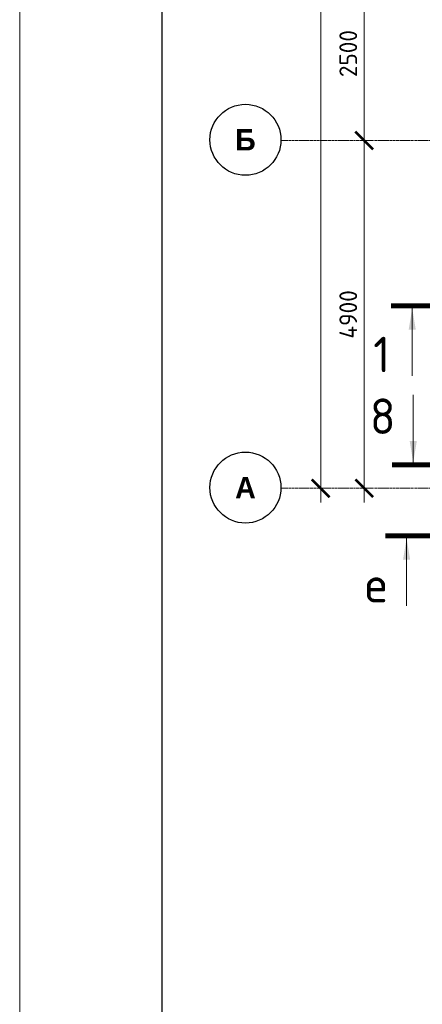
# Model space of a CAD drawing. Header units: millimetres. Extents: x 349531 to 1063351, y -131924 to 96186.
# Tile 12 of 230: x 433982 to 439652, y -48563 to -34690. Entities that reach past the tile are written whole.
import ezdxf

# ---------------------------------------------------------------- set-up
doc = ezdxf.new("R2010")
doc.units = ezdxf.units.MM
doc.linetypes.add('______5', pattern=[1100, 800, -100, 100, -100])
doc.linetypes.add('осевая', pattern=[50.8, 31.75, -6.35, 6.35, -6.35])
for name, color, linetype, lineweight in [('Оси', 40, '______5', 18), ('РАЗМЕРЫ', 1, 'Continuous', 9), ('ТОНКИЕ', 7, 'Continuous', 9), ('Узлы', 7, 'Continuous', 0)]:
    doc.layers.add(name, color=color, linetype=linetype, lineweight=lineweight)
doc.layers.add('ТОЛСТЫЕ_ОСНОВНЫЕ', color=6, linetype='Continuous')
doc.styles.add('Century Gothic', font='GOTHIC.TTF')
doc.styles.add('GOST-2.304_Type-B', font='GOST_Common.ttf')
doc.dimstyles.new('СПДС', dxfattribs={"dimscale": 100, "dimtxt": 2.5, "dimasz": 2.5, "dimexe": 1.25, "dimexo": 0, "dimtad": 1, "dimdec": 0, "dimtxsty": 'GOST-2.304_Type-B', "dimblk": 'ARCHTICK', "dimcen": 2.5, "dimdle": 2, "dimadec": 0, "dimazin": 2, "dimtfac": 0.75, "dimtdec": 0, "dimtmove": 1, "dimatfit": 3, "dimfxl": 1, "dimtolj": 1, "dimarcsym": 1})

# ---------------------------------------------------------------- blocks, each defined once
blk = doc.blocks.new('_ArchTick')
at = {"color": 0, "linetype": 'ByBlock', "const_width": 0.15}
blk.add_lwpolyline([(-0.5, -0.5), (0.5, 0.5)], dxfattribs=at)
blk = doc.blocks.new('*D1693')
at = {"color": 0, "lineweight": -2, "transparency": 16777216}
for p, q in [((979756, -14893), (979756, 1907)), ((979756, 1707), (979881, 1707)), ((979756, -14693), (979881, -14693))]:
    blk.add_line(p, q, dxfattribs=at)
at = {"layer": 'DEFPOINTS', "color": 0, "transparency": 16777216}
for p in [(979756, 1707), (979756, 1707), (979756, -14693)]:
    blk.add_point(p, dxfattribs=at)
at = {"color": 0, "lineweight": -2, "transparency": 16777216, "xscale": 250, "yscale": 250, "zscale": 250}
for p, rotation in [((979756, 1707), 90), ((979756, -14693), 270)]:
    blk.add_blockref('_ArchTick', p, dxfattribs=dict(at, rotation=rotation))
at = {"color": 0, "transparency": 16777216, "insert": (979531, -6851), "char_height": 250, "width": 104166.67, "attachment_point": 5, "rotation": 90, "style": 'GOST-2.304_Type-B'}
blk.add_mtext('\\A1;16400', dxfattribs=at)
blk = doc.blocks.new('NSY101')
at = {"color": 0, "linetype": 'ByBlock', "lineweight": -2}
blk.add_circle((0, 0), 50, dxfattribs=at)
blk = doc.blocks.new('СЛОЖНЫЙ_ОБЪЕКТ_23')
at = {"layer": 'Оси', "color": 16, "linetype": 'Continuous', "lineweight": 25, "transparency": 33554687, "xscale": 9.999999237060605, "yscale": 9.999999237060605, "zscale": 9.999999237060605}
blk.add_blockref('NSY101', (-12319, -19997), dxfattribs=at)
at = {"layer": 'Оси', "color": 16, "linetype": 'Continuous', "lineweight": 25, "transparency": 33554687, "insert": (-12319, -19997), "char_height": 300, "width": 460, "attachment_point": 5, "style": 'Century Gothic'}
blk.add_mtext('\\A1;{\\fCentury Gothic|i0|b1;\\H300.000000;\\W1.000000;\\C16;А}\\P', dxfattribs=at)
blk = doc.blocks.new('СЛОЖНЫЙ_ОБЪЕКТ_24')
at = {"layer": 'Оси', "color": 16, "linetype": 'Continuous', "lineweight": 25, "transparency": 33554687, "xscale": 9.999999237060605, "yscale": 9.999999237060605, "zscale": 9.999999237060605}
blk.add_blockref('NSY101', (-12319, -15097), dxfattribs=at)
at = {"layer": 'Оси', "color": 16, "linetype": 'Continuous', "lineweight": 25, "transparency": 33554687, "insert": (-12319, -15097), "char_height": 300, "width": 390, "attachment_point": 5, "style": 'Century Gothic'}
blk.add_mtext('\\A1;{\\fCentury Gothic|i0|b1;\\H300.000000;\\W1.000000;\\C16;Б}\\P', dxfattribs=at)
blk = doc.blocks.new('*D1674')
at = {"color": 0, "lineweight": -2, "transparency": 16777216}
for p, q in [((980369, -14893), (980369, -9593)), ((980369, -9793), (980494, -9793)), ((980369, -14693), (980494, -14693))]:
    blk.add_line(p, q, dxfattribs=at)
at = {"layer": 'DEFPOINTS', "color": 0, "transparency": 16777216}
for p in [(980369, -9793), (980369, -9793), (980369, -14693)]:
    blk.add_point(p, dxfattribs=at)
at = {"color": 0, "lineweight": -2, "transparency": 16777216, "xscale": 250, "yscale": 250, "zscale": 250}
for p, rotation in [((980369, -9793), 90), ((980369, -14693), 270)]:
    blk.add_blockref('_ArchTick', p, dxfattribs=dict(at, rotation=rotation))
at = {"color": 0, "transparency": 16777216, "insert": (980144, -12243), "char_height": 250, "width": 83333.33, "attachment_point": 5, "rotation": 90, "style": 'GOST-2.304_Type-B'}
blk.add_mtext('\\A1;4900', dxfattribs=at)
blk = doc.blocks.new('*D1675')
at = {"color": 0, "lineweight": -2, "transparency": 16777216}
for p, q in [((980369, -9993), (980369, -7093)), ((980369, -7293), (980494, -7293)), ((980369, -9793), (980494, -9793))]:
    blk.add_line(p, q, dxfattribs=at)
at = {"layer": 'DEFPOINTS', "color": 0, "transparency": 16777216}
for p in [(980369, -7293), (980369, -7293), (980369, -9793)]:
    blk.add_point(p, dxfattribs=at)
at = {"color": 0, "lineweight": -2, "transparency": 16777216, "xscale": 250, "yscale": 250, "zscale": 250}
for p, rotation in [((980369, -7293), 90), ((980369, -9793), 270)]:
    blk.add_blockref('_ArchTick', p, dxfattribs=dict(at, rotation=rotation))
at = {"color": 0, "transparency": 16777216, "insert": (980144, -8568), "char_height": 250, "width": 83333.33, "attachment_point": 5, "rotation": 90, "style": 'GOST-2.304_Type-B'}
blk.add_mtext('\\A1;2500', dxfattribs=at)
blk = doc.blocks.new('*U1378')
at = {"layer": 'ТОЛСТЫЕ_ОСНОВНЫЕ', "color": 6}
blk.add_lwpolyline([(20, 5), (836, 5), (836, 589), (20, 589)], close=True, dxfattribs=at)
at = {"layer": 'ТОНКИЕ'}
blk.add_lwpolyline([(0, 0), (841, 0), (841, 594), (0, 594)], close=True, dxfattribs=at)
blk = doc.blocks.new('оси2')
at = {"layer": 'Оси', "color": 16, "linetype": 'осевая', "lineweight": 0, "transparency": 33554687}
for p, q in [((979200, -9792.9), (1032582.1, -9792.9)), ((979200, -14692.9), (1032582.1, -14692.9))]:
    blk.add_line(p, q, dxfattribs=at)
at = {"layer": 'Оси', "color": 16, "linetype": 'Continuous', "lineweight": 25, "transparency": 33554687}
for name in ['СЛОЖНЫЙ_ОБЪЕКТ_24', 'СЛОЖНЫЙ_ОБЪЕКТ_23']:
    blk.add_blockref(name, (991015, 5314), dxfattribs=at)
for base, p1, p2, picture, middle in [((979756.2, 1707.1), (979756.2, -14692.9), (979756.2, 1707.1), '*D1693', (979756.2, -6851.5)), ((980368.8, -7292.9), (980368.8, -9792.9), (980368.8, -7292.9), '*D1675', (980368.8, -8568)), ((980368.8, -9792.9), (980368.8, -14692.9), (980368.8, -9792.9), '*D1674', (980368.8, -12242.9))]:
    dim = blk.add_linear_dim(base=base, p1=p1, p2=p2, angle=90, dimstyle='СПДС', override={"dimgap": 1})
    dim.commit()
    dim.dimension.update_dxf_attribs({"geometry": picture, "text_midpoint": middle, "dimtype": 160})

msp = doc.modelspace()

# ---------------------------------------------------------------- linework, layer by layer
at = {"layer": 'Узлы', "color": 1, "linetype": 'Continuous', "lineweight": 0}
for p, q in [((439510.5, -38757.3, -400), (439510.5, -39707.3, -400)), ((439524.6, -40926.9), (439524.6, -39976.9)), ((439431.3, -41998.7, 560), (439431.3, -42948.7, 560))]:
    msp.add_line(p, q, dxfattribs=at)
at = {"layer": 'Узлы', "color": 1, "linetype": 'Continuous', "lineweight": 0, "const_width": 70}
for points, elevation in [([(439210.5, -38722.3), (440210.5, -38722.3)], -400), ([(439131.3, -41963.7), (440131.3, -41963.7)], 560)]:
    msp.add_lwpolyline(points, dxfattribs=dict(at, elevation=elevation))
msp.add_lwpolyline([(439224.6, -40961.9), (440224.6, -40961.9)], dxfattribs=at)
at = {"layer": 'Узлы', "color": 1, "linetype": 'Continuous', "lineweight": 0}
for points in [[(439510.5, -38757.3, -400), (439460.2, -39057.7, -400), (439560.7, -39057.7, -400)], [(439524.6, -40926.9), (439574.9, -40626.5), (439474.3, -40626.5)], [(439431.3, -41998.7, 560), (439381.1, -42299.1, 560), (439481.6, -42299.1, 560)]]:
    msp.add_solid(points, dxfattribs=at)

# ---------------------------------------------------------------- block references
at = {"xscale": 100, "yscale": 100, "zscale": 100}
msp.add_blockref('*U1378', (433982.1, -77177.1, 3100), dxfattribs=at)
at = {"layer": 'РАЗМЕРЫ'}
msp.add_blockref('оси2', (-541534.6, -26599.1, -200), dxfattribs=at)

# ---------------------------------------------------------------- texts
at = {"layer": 'Узлы', "color": 1, "linetype": 'Continuous', "lineweight": 0, "char_height": 500, "attachment_point": 5, "style": 'GOST-2.304_Type-B'}
for s, insert in [('1', (439080.5, -39407.3, -400)), ('8', (439094.6, -40276.9)), ('е', (439001.3, -42648.7, 560))]:
    msp.add_mtext_dynamic_manual_height_columns(s, width=723.88, gutter_width=25, heights=[0], dxfattribs=dict(at, insert=insert))

doc.saveas('drawing.dxf')
